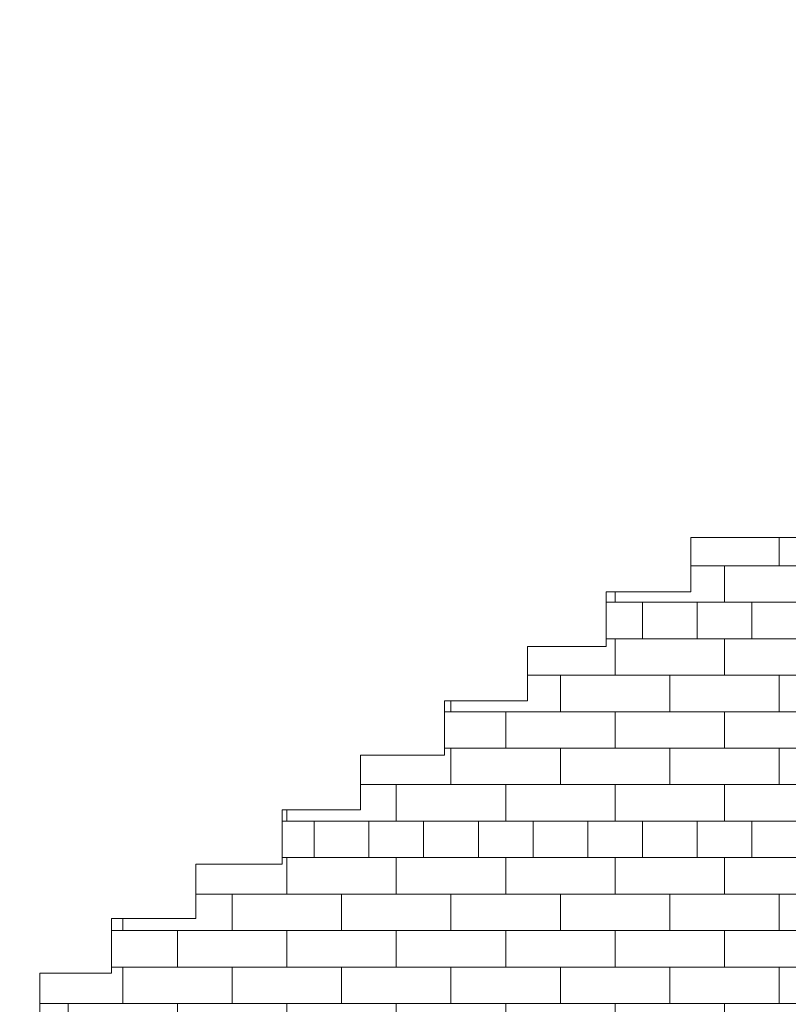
# Model space of a CAD drawing. Header units: centimetres. Extents: x 13236 to 130629, y -361 to 3059.
# Tile 12 of 71: x 75817 to 75958, y -31 to 150. Entities that reach past the tile are written whole.
import ezdxf

# ---------------------------------------------------------------- set-up
doc = ezdxf.new("R2010")
doc.units = ezdxf.units.CM
doc.header["$MEASUREMENT"] = 0
doc.linetypes.add('Wipeout_Contour', pattern=[100, 0, -100])
for name, color, linetype, lineweight in [('0_Nr_pióra__102', 9, 'Continuous', 5), ('0_Nr_pióra__2', 8, 'Continuous', 5), ('_elementy3d_Nr_pióra__102', 9, 'Continuous', 5)]:
    doc.layers.add(name, color=color, linetype=linetype, lineweight=lineweight)
doc.layers.add('_elementy3d', color=7, linetype='Continuous')

# ---------------------------------------------------------------- blocks, each defined once
blk = doc.blocks.new('Wypełnienie_1_4', base_point=(73973.14, 422.67))
at = {"linetype": 'Wipeout_Contour', "ltscale": 915013.973191}
blk.add_wipeout([(75816.73, -35.2), (75816.73, -115.2), (75898.81, -116.62), (76246.84, -127.34), (76589.22, -131.4), (76589.22, 149.8), (76452.22, 149.8), (76452.22, 89.8), (76342.23, 89.8), (76342.23, 20.81), (76233.72, 20.81), (76233.72, -35.2)], dxfattribs=at).dxf.layer = '_elementy3d'

msp = doc.modelspace()

# ---------------------------------------------------------------- block references
at = {"layer": '_elementy3d_Nr_pióra__102', "linetype": 'Continuous'}
msp.add_blockref('Wypełnienie_1_4', (73973.14, 422.67), dxfattribs=at)

# ---------------------------------------------------------------- next in the draw order: hatches: boundary and pattern name
at = {"layer": '0_Nr_pióra__102', "linetype": 'Continuous'}
h = msp.add_hatch(dxfattribs=at)
h.set_pattern_fill('Cegła___wiązanie_pospoli_00', color=256, style=0, pattern_type=2)
h.set_pattern_definition([(0, (76026.5945, 56.167), (0, 6.7), []), (90, (76026.595, 56.167), (-20.1, 0), [6.7, -6.7]), (90, (76036.645, 62.867), (-20.1, 0), [6.7, -20.1, 6.7, -6.7]), (90, (76031.62, 76.267), (-10.05, 0), [6.7, -33.5])])
h.paths.add_polyline_path([(75820.42, -35.33), (76234.66, -35.33), (76221.06, -25.81), (76219.52, -24.73), (76193.74, -6.69), (76171.06, 9.19), (76168.74, 10.81), (76145.24, 27.26), (76145.24, 27.57), (76143.74, 27.57), (76000.8, 27.57), (75994.8, 27.57), (75994.8, 29.55), (75996.49, 29.55), (75996.49, 46.59), (75994.8, 46.59), (75994.8, 49.07), (75996.3, 49.07), (75996.3, 147.67), (75970.8, 147.67), (75970.8, 147.67), (75970.8, 54.67), (75940.03, 54.67), (75940.03, 44.67), (75924.47, 44.67), (75924.47, 34.67), (75909.98, 34.67), (75909.98, 24.67), (75894.78, 24.67), (75894.78, 14.67), (75879.36, 14.67), (75879.36, 4.67), (75864.92, 4.67), (75864.92, -5.33), (75849.1, -5.33), (75849.1, -15.33), (75833.58, -15.33), (75833.58, -25.33), (75820.42, -25.33)])

# ---------------------------------------------------------------- next in the draw order: linework, layer by layer
at = {"layer": '0_Nr_pióra__2', "linetype": 'Continuous', "flags": 128}
msp.add_lwpolyline([(75970.8, 54.67), (75940.03, 54.67), (75940.03, 44.67), (75924.47, 44.67), (75924.47, 34.67), (75909.98, 34.67), (75909.98, 24.67), (75894.78, 24.67), (75894.78, 14.67), (75879.36, 14.67), (75879.36, 4.67), (75864.92, 4.67), (75864.92, -5.33), (75849.1, -5.33), (75849.1, -15.33), (75833.58, -15.33), (75833.58, -25.33), (75820.42, -25.33), (75820.42, -35.33), (76234.66, -35.33)], dxfattribs=at)

doc.saveas('drawing.dxf')
